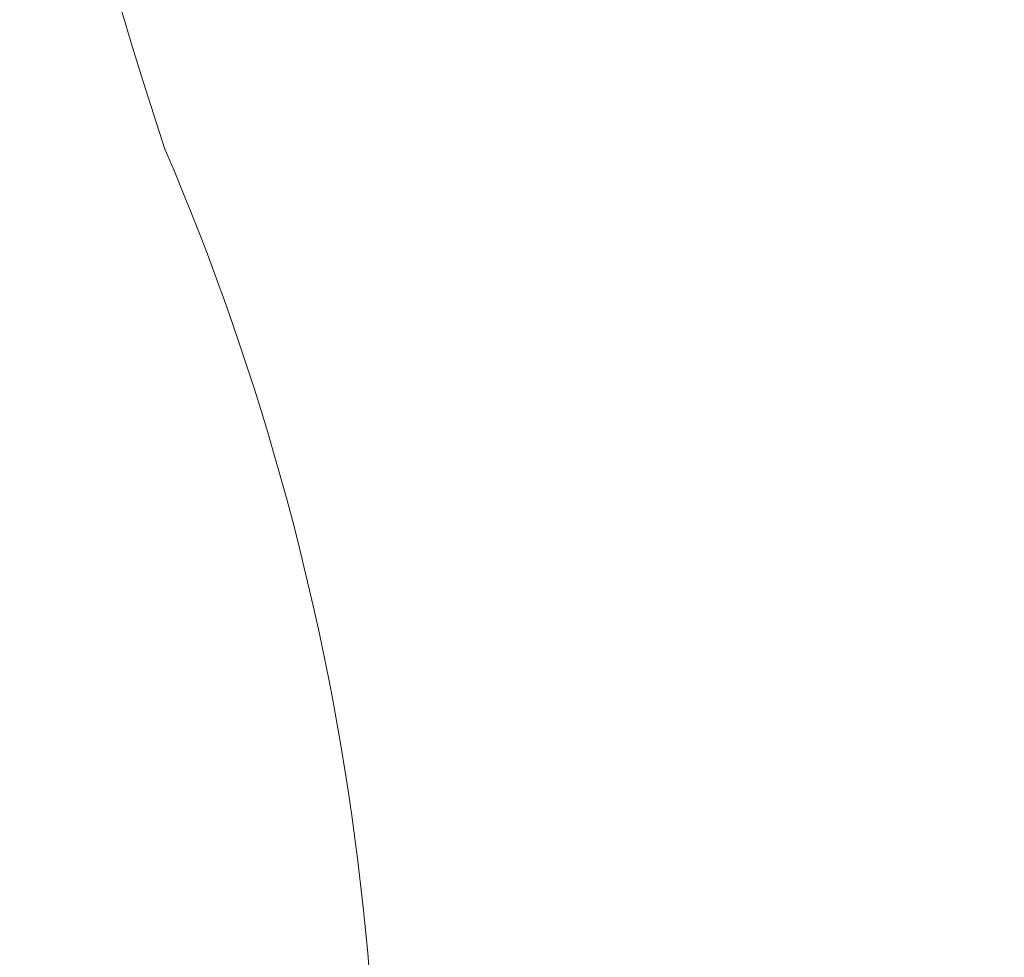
# Model space of a CAD drawing. Header units: metres. Extents: x 779 to 7046, y -512 to 9570.
# Tile 171 of 256: x 2481.53 to 2482.95, y -213.87 to -212.52. Entities that reach past the tile are written whole.
import ezdxf

# ---------------------------------------------------------------- set-up
doc = ezdxf.new("R2010")
doc.units = ezdxf.units.M
doc.linetypes.add('CIĄGłA', pattern=[0])
doc.layers.add('PDF _Geometria', color=7, linetype='Continuous')
doc.layers.add('ZP_Zieleń', color=252, linetype='Continuous', lineweight=5)

# ---------------------------------------------------------------- blocks, each defined once
blk = doc.blocks.new('B-B')
at = {"layer": 'ZP_Zieleń', "linetype": 'CIĄGłA', "elevation": -3077917.2191}
blk.add_lwpolyline([(25.9396, -76.8773, 0.012201), (26.1913, -76.7826, -0.111333), (28.2465, -76.6473, 0.05564), (29.6084, -76.5749, -0.350731), (30.1572, -76.8301, -0.133833), (30.1227, -76.9819, -0.220952), (29.3033, -77.5607, 0.0963), (26.1578, -78.5633, -0.14155), (24.1472, -79.2032, 0.057707), (22.4575, -79.4459, -0.296754), (20.428, -78.9809, -0.147159), (20.362, -78.8529), (20.3095, -78.5708, -0.306794), (20.4215, -78.3138), (21.157, -77.8483)], format="xyb", dxfattribs=at)
at = {"layer": 'ZP_Zieleń', "linetype": 'CIĄGłA'}
blk.add_lwpolyline([(26.748, -78.2691, -0.095466), (28.5187, -78.2082, 0.05564), (29.8807, -78.1359, -0.350731), (30.4295, -78.391, -0.133833), (30.395, -78.5429, -0.220952), (29.5756, -79.1216, 0.0963), (26.4301, -80.1242, -0.14155), (24.4195, -80.7641, 0.057707), (22.7298, -81.0068, -0.296754), (20.7003, -80.5418, -0.147159), (20.6342, -80.4138), (20.5817, -80.1317, -0.306794), (20.6938, -79.8747), (21.2945, -79.4945)], format="xyb", dxfattribs=at)

msp = doc.modelspace()

# ---------------------------------------------------------------- block references
at = {"layer": 'PDF _Geometria', "linetype": 'CIĄGłA', "rotation": 79.44877770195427}
msp.add_blockref('B-B', (2399.7141, -224.034, 10.04), dxfattribs=at)

doc.saveas('drawing.dxf')
